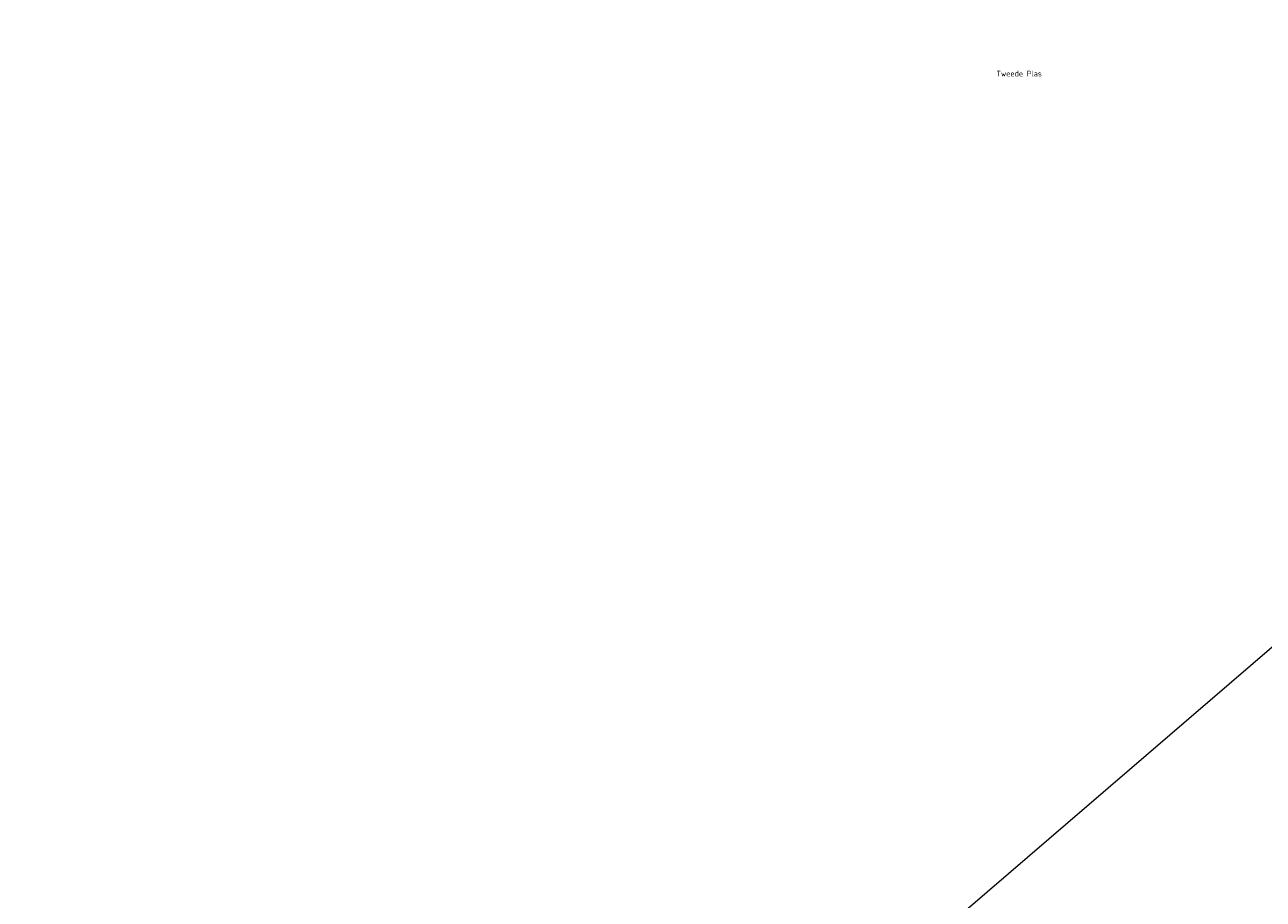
# Model space of a CAD drawing. Header units: metres. Extents: x 0 to 269924, y 0 to 933292.
# Tile 122 of 247: x 133756 to 133864, y 466625 to 466701. Entities that reach past the tile are written whole.
import ezdxf
from ezdxf import colors
from ezdxf.entities.mleader import LeaderData, LeaderLine
from ezdxf.enums import TextEntityAlignment as Align
from ezdxf.math import Vec2, Vec3

# ---------------------------------------------------------------- set-up
doc = ezdxf.new("R2010")
doc.units = ezdxf.units.M
doc.layers.add('N-WE-OG-BEBOUWING_STRAATNAAM-T25', color=7, linetype='Continuous', lineweight=25)
doc.layers.add('N-WE-VH-VERHARDING-T18', color=10, linetype='Continuous', lineweight=18)
doc.layers.add('X-XX-AL-HULPLIJN-G', color=30, linetype='Continuous', lineweight=18, plot=False)
doc.styles.add('NLCS-ISO-M200-T18', font='NLCS-ISO.ttf', dxfattribs={"height": 0.36})
doc.styles.add('NLCS-ISO-M200-T25', font='NLCS-ISO.ttf', dxfattribs={"height": 0.5})

msp = doc.modelspace()

# ---------------------------------------------------------------- linework, layer by layer
at = {"layer": 'X-XX-AL-HULPLIJN-G'}
msp.add_lwpolyline([(142167.677, 473782.625), (133747.672, 466545.85)], dxfattribs=at)

# ---------------------------------------------------------------- texts
at = {"layer": 'N-WE-OG-BEBOUWING_STRAATNAAM-T25', "style": 'NLCS-ISO-M200-T25'}
msp.add_text('Tweede Plas', height=0.5, dxfattribs=at).set_placement((133842.924, 466697.137), align=Align.MIDDLE_CENTER)

# ---------------------------------------------------------------- leaders
at = {"layer": 'N-WE-VH-VERHARDING-T18'}
ml = msp.add_multileader_mtext('Standard', dxfattribs=at)
ml.set_content('', color=256, style='NLCS-ISO-M200-T18')
ml.set_leader_properties(color=256, linetype='ByLayer', lineweight=-1)
ml.build(insert=Vec2(0, 0))
ml.multileader.update_dxf_attribs({"has_dogleg": 0, "text_left_attachment_type": 5, "text_right_attachment_type": 5, "dogleg_length": 0.36, "arrow_head_size": 0.36})
ctx = ml.context
ctx.base_point, ctx.char_height, ctx.arrow_head_size, ctx.landing_gap_size, ctx.plane_origin = Vec3(135697.392, 466805.766), 0.36, 0.36, 0.18, Vec3(135695.697, 466805.189)
ctx.left_attachment, ctx.right_attachment = 5, 5
notes = []
notes.append((ctx, [(0, (0, 0, 0), (0, 0), (1, 0), 1, [])]))
ctx.mtext.insert, ctx.mtext.rotation, ctx.mtext.flow_direction = Vec3(135697.572, 466806.126), -0.1475286, 5
for ctx, leaders in notes:
    for number, flags, end, landing, length, lines in leaders:
        leader = LeaderData()
        leader.index, (leader.has_last_leader_line, leader.has_dogleg_vector, leader.attachment_direction) = number, flags
        leader.last_leader_point, leader.dogleg_vector, leader.dogleg_length = Vec3(end), Vec3(landing), length
        for number, points, colour, breaks in lines:
            line = LeaderLine()
            line.index, line.vertices, line.color, line.breaks = number, Vec3.list(points), colors.encode_raw_color(colour), breaks
            leader.lines.append(line)
        ctx.leaders.append(leader)

doc.saveas('drawing.dxf')
